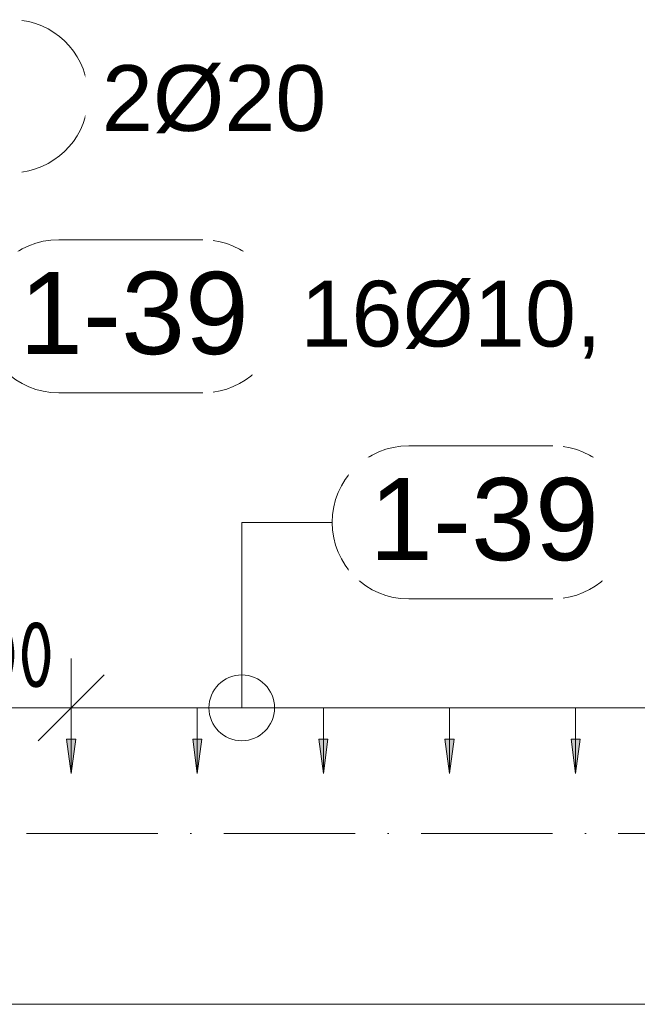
# Model space of a CAD drawing. Header units: millimetres. Extents: x 4307 to 42792, y 1610 to 10025.
# Tile 127 of 256: x 20751 to 21221, y 5870 to 6619. Entities that reach past the tile are written whole.
import ezdxf

# ---------------------------------------------------------------- set-up
doc = ezdxf.new("R2010")
doc.units = ezdxf.units.MM
doc.linetypes.add('Čerchovaná', pattern=[150, 100, -25, 0, -25])
for name, color, linetype, lineweight in [('A-ANNO-DIMS', 211, 'Continuous', 5), ('A-ANNO-DIMS-25', 211, 'Continuous', 5), ('A-FLOR-LEVL', 51, 'Continuous', 5), ('S-BEAM', 12, 'Continuous', 9), ('S-RBAR-IDEN', 171, 'Continuous', 5)]:
    doc.layers.add(name, color=color, linetype=linetype, lineweight=lineweight)
doc.styles.add('Arial', font='arial.ttf', dxfattribs={"height": 50})
doc.styles.add('Arial_1', font='arial.ttf', dxfattribs={"height": 62.5})
doc.styles.add('ISOCPEUR_2', font='isocpeur.ttf', dxfattribs={"width": 0.8, "height": 50})
doc.dimstyles.new('Vnitřní', dxfattribs={"dimscale": 304.8, "dimtxt": 49.799059, "dimasz": 0.164042, "dimexe": 0.123031, "dimexo": 0.0625, "dimgap": 0, "dimtad": 1, "dimdec": 0, "dimzin": 0, "dimdsep": 46, "dimtxsty": 'ISOCPEUR_2', "dimblk1": 'OBLIQUE', "dimblk2": 'OBLIQUE', "dimsah": 1, "dimcen": 0.09, "dimdle": 0.123031, "dimazin": 0, "dimtfac": 1, "dimtdec": 4, "dimtix": 1, "dimtmove": 0, "dimatfit": 3, "dimfxl": 0.123031, "dimfxlon": 1, "dimtvp": 1, "dimtolj": 1, "dimtzin": 0, "dimarcsym": 2})
doc.dimstyles.new('Výztuž_kusy__řezy__2', dxfattribs={"dimscale": 304.8, "dimtxt": 0.18, "dimasz": 0, "dimexe": 0, "dimexo": 0.0625, "dimgap": 0.082021, "dimtad": 1, "dimdec": 0, "dimzin": 0, "dimdsep": 46, "dimtxsty": 'Arial_1', "dimblk1": 'NONE', "dimblk2": 'NONE', "dimsah": 1, "dimcen": 0.09, "dimazin": 0, "dimtfac": 1, "dimtdec": 4, "dimtix": 1, "dimtmove": 0, "dimatfit": 3, "dimfxl": 0.164042, "dimfxlon": 1, "dimtvp": 1, "dimtfill": 1, "dimtolj": 1, "dimtzin": 0, "dimarcsym": 2})

# ---------------------------------------------------------------- blocks, each defined once
blk = doc.blocks.new('Popisek výztuže__BEZ NATOČENÍ_ - _Typ_ množství_PRAVÝ _řezy_-573725-V1')
at = {"layer": 'S-RBAR-IDEN'}
for p, q in [((5911.19, 9413.62), (5801.5, 9413.62)), ((5801.5, 9297.19), (5911.19, 9297.19))]:
    blk.add_line(p, q, dxfattribs=at)
for centre, start, end in [((5801.5, 9355.4), 90, 270), ((5911.19, 9355.4), 277.64339, 82.35661)]:
    blk.add_arc(centre, 58.22, start, end, dxfattribs=at)
blk = doc.blocks.new('DIMBLOCK386-V1')
at = {"layer": 'A-ANNO-DIMS-25'}
for points in [[(21173.81, 6045.48), (21177.27, 6071.76), (21170.35, 6071.76)], [(21269.77, 6045.48), (21273.23, 6071.76), (21266.31, 6071.76)]]:
    blk.add_hatch(color=256, dxfattribs=at).paths.add_polyline_path(points)
for p, q in [((21269.77, 6095.48), (21173.81, 6095.48)), ((21173.81, 6095.48), (21173.81, 6095.48)), ((21173.81, 6095.48), (21173.81, 6045.48)), ((21269.77, 6095.48), (21269.77, 6095.48)), ((21269.77, 6095.48), (21269.77, 6045.48)), ((21177.27, 6071.76), (21170.35, 6071.76)), ((21170.35, 6071.76), (21173.81, 6045.48)), ((21173.81, 6045.48), (21177.27, 6071.76)), ((21273.23, 6071.76), (21266.31, 6071.76)), ((21266.31, 6071.76), (21269.77, 6045.48)), ((21269.77, 6045.48), (21273.23, 6071.76))]:
    blk.add_line(p, q, dxfattribs=at)
blk = doc.blocks.new('_None')
blk = doc.blocks.new('DIMBLOCK387-V1')
at = {"layer": 'A-ANNO-DIMS-25'}
for points in [[(21077.86, 6045.48), (21081.32, 6071.76), (21074.4, 6071.76)], [(21173.81, 6045.48), (21177.27, 6071.76), (21170.35, 6071.76)]]:
    blk.add_hatch(color=256, dxfattribs=at).paths.add_polyline_path(points)
for p, q in [((21173.81, 6095.48), (21077.86, 6095.48)), ((21077.86, 6095.48), (21077.86, 6095.48)), ((21077.86, 6095.48), (21077.86, 6045.48)), ((21173.81, 6095.48), (21173.81, 6095.48)), ((21173.81, 6095.48), (21173.81, 6045.48)), ((21081.32, 6071.76), (21074.4, 6071.76)), ((21074.4, 6071.76), (21077.86, 6045.48)), ((21077.86, 6045.48), (21081.32, 6071.76)), ((21177.27, 6071.76), (21170.35, 6071.76)), ((21170.35, 6071.76), (21173.81, 6045.48)), ((21173.81, 6045.48), (21177.27, 6071.76))]:
    blk.add_line(p, q, dxfattribs=at)
blk = doc.blocks.new('DIMBLOCK388-V1')
at = {"layer": 'A-ANNO-DIMS-25'}
for points in [[(20981.91, 6045.48), (20985.37, 6071.76), (20978.45, 6071.76)], [(21077.86, 6045.48), (21081.32, 6071.76), (21074.4, 6071.76)]]:
    blk.add_hatch(color=256, dxfattribs=at).paths.add_polyline_path(points)
for p, q in [((21077.86, 6095.48), (20981.91, 6095.48)), ((20981.91, 6095.48), (20981.91, 6095.48)), ((20981.91, 6095.48), (20981.91, 6045.48)), ((21077.86, 6095.48), (21077.86, 6095.48)), ((21077.86, 6095.48), (21077.86, 6045.48)), ((20985.37, 6071.76), (20978.45, 6071.76)), ((20978.45, 6071.76), (20981.91, 6045.48)), ((20981.91, 6045.48), (20985.37, 6071.76)), ((21081.32, 6071.76), (21074.4, 6071.76)), ((21074.4, 6071.76), (21077.86, 6045.48)), ((21077.86, 6045.48), (21081.32, 6071.76))]:
    blk.add_line(p, q, dxfattribs=at)
blk = doc.blocks.new('DIMBLOCK389-V1')
at = {"layer": 'A-ANNO-DIMS-25'}
for points in [[(20885.95, 6045.48), (20889.41, 6071.76), (20882.49, 6071.76)], [(20981.91, 6045.48), (20985.37, 6071.76), (20978.45, 6071.76)]]:
    blk.add_hatch(color=256, dxfattribs=at).paths.add_polyline_path(points)
for p, q in [((20981.91, 6095.48), (20885.95, 6095.48)), ((20885.95, 6095.48), (20885.95, 6095.48)), ((20885.95, 6095.48), (20885.95, 6045.48)), ((20981.91, 6095.48), (20981.91, 6095.48)), ((20981.91, 6095.48), (20981.91, 6045.48)), ((20889.41, 6071.76), (20882.49, 6071.76)), ((20882.49, 6071.76), (20885.95, 6045.48)), ((20885.95, 6045.48), (20889.41, 6071.76)), ((20985.37, 6071.76), (20978.45, 6071.76)), ((20978.45, 6071.76), (20981.91, 6045.48)), ((20981.91, 6045.48), (20985.37, 6071.76))]:
    blk.add_line(p, q, dxfattribs=at)
blk = doc.blocks.new('DIMBLOCK390-V1')
at = {"layer": 'A-ANNO-DIMS-25'}
for points in [[(20790, 6045.48), (20793.46, 6071.76), (20786.54, 6071.76)], [(20885.95, 6045.48), (20889.41, 6071.76), (20882.49, 6071.76)]]:
    blk.add_hatch(color=256, dxfattribs=at).paths.add_polyline_path(points)
for p, q in [((20885.95, 6095.48), (20790, 6095.48)), ((20790, 6095.48), (20790, 6095.48)), ((20790, 6095.48), (20790, 6045.48)), ((20885.95, 6095.48), (20885.95, 6095.48)), ((20885.95, 6095.48), (20885.95, 6045.48)), ((20793.46, 6071.76), (20786.54, 6071.76)), ((20786.54, 6071.76), (20790, 6045.48)), ((20790, 6045.48), (20793.46, 6071.76)), ((20889.41, 6071.76), (20882.49, 6071.76)), ((20882.49, 6071.76), (20885.95, 6045.48)), ((20885.95, 6045.48), (20889.41, 6071.76))]:
    blk.add_line(p, q, dxfattribs=at)
blk = doc.blocks.new('DIMBLOCK391-V1')
at = {"layer": 'A-ANNO-DIMS-25'}
for points in [[(20790, 6045.48), (20793.46, 6071.76), (20786.54, 6071.76)], [(20885.95, 6045.48), (20889.41, 6071.76), (20882.49, 6071.76)], [(20981.91, 6045.48), (20985.37, 6071.76), (20978.45, 6071.76)], [(21077.86, 6045.48), (21081.32, 6071.76), (21074.4, 6071.76)], [(21173.81, 6045.48), (21177.27, 6071.76), (21170.35, 6071.76)], [(21269.77, 6045.48), (21273.23, 6071.76), (21266.31, 6071.76)], [(21365.72, 6045.48), (21369.18, 6071.76), (21362.26, 6071.76)], [(21461.67, 6045.48), (21465.13, 6071.76), (21458.21, 6071.76)], [(21557.63, 6045.48), (21561.09, 6071.76), (21554.16, 6071.76)], [(21653.58, 6045.48), (21657.04, 6071.76), (21650.12, 6071.76)]]:
    blk.add_hatch(color=256, dxfattribs=at).paths.add_polyline_path(points)
for p, q in [((21653.58, 6095.48), (20790, 6095.48)), ((20885.95, 6095.48), (20790, 6095.48)), ((20790, 6095.48), (20790, 6095.48)), ((20790, 6095.48), (20790, 6045.48)), ((20981.91, 6095.48), (20885.95, 6095.48)), ((20885.95, 6095.48), (20885.95, 6095.48)), ((20885.95, 6095.48), (20885.95, 6045.48)), ((21077.86, 6095.48), (20981.91, 6095.48)), ((20981.91, 6095.48), (20981.91, 6095.48)), ((20981.91, 6095.48), (20981.91, 6045.48)), ((21173.81, 6095.48), (21077.86, 6095.48)), ((21077.86, 6095.48), (21077.86, 6095.48)), ((21077.86, 6095.48), (21077.86, 6045.48)), ((21269.77, 6095.48), (21173.81, 6095.48)), ((21173.81, 6095.48), (21173.81, 6095.48)), ((21173.81, 6095.48), (21173.81, 6045.48)), ((21365.72, 6095.48), (21269.77, 6095.48)), ((21269.77, 6095.48), (21269.77, 6095.48)), ((21269.77, 6095.48), (21269.77, 6045.48)), ((21461.67, 6095.48), (21365.72, 6095.48)), ((21365.72, 6095.48), (21365.72, 6095.48)), ((21365.72, 6095.48), (21365.72, 6045.48)), ((21557.63, 6095.48), (21461.67, 6095.48)), ((21461.67, 6095.48), (21461.67, 6095.48)), ((21461.67, 6095.48), (21461.67, 6045.48)), ((21653.58, 6095.48), (21557.63, 6095.48)), ((21557.63, 6095.48), (21557.63, 6095.48)), ((21557.63, 6095.48), (21557.63, 6045.48)), ((21653.58, 6095.48), (21653.58, 6095.48)), ((21653.58, 6095.48), (21653.58, 6045.48)), ((20793.46, 6071.76), (20786.54, 6071.76)), ((20786.54, 6071.76), (20790, 6045.48)), ((20790, 6045.48), (20793.46, 6071.76)), ((20889.41, 6071.76), (20882.49, 6071.76)), ((20882.49, 6071.76), (20885.95, 6045.48)), ((20885.95, 6045.48), (20889.41, 6071.76)), ((20985.37, 6071.76), (20978.45, 6071.76)), ((20978.45, 6071.76), (20981.91, 6045.48)), ((20981.91, 6045.48), (20985.37, 6071.76)), ((21081.32, 6071.76), (21074.4, 6071.76)), ((21074.4, 6071.76), (21077.86, 6045.48)), ((21077.86, 6045.48), (21081.32, 6071.76)), ((21177.27, 6071.76), (21170.35, 6071.76)), ((21170.35, 6071.76), (21173.81, 6045.48)), ((21173.81, 6045.48), (21177.27, 6071.76)), ((21273.23, 6071.76), (21266.31, 6071.76)), ((21266.31, 6071.76), (21269.77, 6045.48)), ((21269.77, 6045.48), (21273.23, 6071.76)), ((21369.18, 6071.76), (21362.26, 6071.76)), ((21362.26, 6071.76), (21365.72, 6045.48)), ((21365.72, 6045.48), (21369.18, 6071.76)), ((21465.13, 6071.76), (21458.21, 6071.76)), ((21458.21, 6071.76), (21461.67, 6045.48)), ((21461.67, 6045.48), (21465.13, 6071.76)), ((21561.09, 6071.76), (21554.16, 6071.76)), ((21554.16, 6071.76), (21557.63, 6045.48)), ((21557.63, 6045.48), (21561.09, 6071.76)), ((21657.04, 6071.76), (21650.12, 6071.76)), ((21650.12, 6071.76), (21653.58, 6045.48)), ((21653.58, 6045.48), (21657.04, 6071.76))]:
    blk.add_line(p, q, dxfattribs=at)
blk = doc.blocks.new('DIMBLOCK433-V1')
at = {"layer": 'A-ANNO-DIMS-25'}
for p, q in [((20690, 6095.48), (20690, 6132.98)), ((20790, 6095.48), (20790, 6132.98)), ((20690, 6095.48), (20715, 6120.48)), ((20790, 6095.48), (20815, 6120.48)), ((20652.5, 6095.48), (20827.5, 6095.48)), ((20690, 6095.48), (20665, 6070.48)), ((20690, 6095.48), (20690, 6057.98)), ((20790, 6095.48), (20765, 6070.48)), ((20790, 6095.48), (20790, 6057.98))]:
    blk.add_line(p, q, dxfattribs=at)
at = {"layer": 'A-ANNO-DIMS-25', "color": 0, "insert": (20702.17, 6160.8), "char_height": 50, "width": 90.7875, "attachment_point": 1, "line_spacing_factor": 1.149209, "style": 'ISOCPEUR_2'}
blk.add_mtext('100', dxfattribs=at)
blk = doc.blocks.new('_Oblique')
at = {"color": 0, "linetype": 'ByBlock', "lineweight": -2}
blk.add_line((-0.5, -0.5), (0.5, 0.5), dxfattribs=at)
blk = doc.blocks.new('Popisek výztuže - _Typ_ množství_PRAVÝ-500031-V1')
at = {"layer": 'S-RBAR-IDEN'}
for p, q in [((6694.54, 8583.84), (6584.84, 8583.84)), ((6584.84, 8467.41), (6694.54, 8467.41))]:
    blk.add_line(p, q, dxfattribs=at)
for centre, start, end in [((6584.84, 8525.62), 90, 270), ((6694.54, 8525.62), 277.64339, 82.35661)]:
    blk.add_arc(centre, 58.22, start, end, dxfattribs=at)

msp = doc.modelspace()

# ---------------------------------------------------------------- linework, layer by layer
at = {"layer": 'A-FLOR-LEVL', "linetype": 'Čerchovaná'}
msp.add_line((4395.14, 6000), (25778.88, 6000), dxfattribs=at)
at = {"layer": 'S-BEAM'}
for q in [(24230, 5870), (24130, 5870)]:
    msp.add_line((20490, 5870), q, dxfattribs=at)
at = {"layer": 'S-RBAR-IDEN'}
for p, q in [((20919.79, 6236.54), (20988.61, 6236.54)), ((20919.79, 6095.48), (20919.79, 6236.54))]:
    msp.add_line(p, q, dxfattribs=at)
msp.add_circle((20919.79, 6095.48), 25, dxfattribs=at)

# ---------------------------------------------------------------- block references
for name, p in [('Popisek výztuže - _Typ_ množství_PRAVÝ-500031-V1', (14050.1, -1965.02)), ('Popisek výztuže__BEZ NATOČENÍ_ - _Typ_ množství_PRAVÝ _řezy_-573725-V1', (14979.04, -2962.14)), ('Popisek výztuže__BEZ NATOČENÍ_ - _Typ_ množství_PRAVÝ _řezy_-573725-V1', (15245.33, -3118.87))]:
    msp.add_blockref(name, p, dxfattribs=at)

# ---------------------------------------------------------------- texts
at = {"layer": 'S-RBAR-IDEN', "char_height": 50, "attachment_point": 1, "style": 'Arial', "bg_fill": 3, "box_fill_scale": 1.25, "bg_fill_color": 256, "bg_fill_true_color": 13158600, "bg_fill_transparency": 0}
for s, insert, width in [('2Ø20', (20813.36, 6584.23), 210.443), ('16Ø10, ', (20964.44, 6420.26), 306.6455)]:
    msp.add_mtext(s, dxfattribs=dict(at, insert=insert, width=width))

# ---------------------------------------------------------------- dimensions: what is measured, and where the dimension line sits
at = {"layer": 'A-ANNO-DIMS'}
dim = msp.add_linear_dim(base=(20790, 6095.48), p1=(20690, 6057.98), p2=(20790, 6057.98), dimstyle='Vnitřní', override={"dimpost": '<>', "dimfxl": 100}, dxfattribs=at)
dim.commit()
dim.dimension.update_dxf_attribs({"geometry": 'DIMBLOCK433-V1', "text_midpoint": (20740, 6120.48)})
for base, p1, p2, text, override, picture, middle in [((20790, 6095.48), (21653.58, 6045.48), (20790, 6045.48), '96 864', {"dimpost": '<>', "dimblk1": 'None', "dimblk2": 'None', "dimsah": 1, "dimfxl": 863.579293}, 'DIMBLOCK391-V1', (21221.79, 6152.39)), ((20790, 6095.48), (20885.95, 6045.48), (20790, 6045.48), ' ', {"dimpost": '<>', "dimfxl": 95.953255}, 'DIMBLOCK390-V1', (20837.98, 6095.48)), ((20885.95, 6095.48), (20981.91, 6045.48), (20885.95, 6045.48), ' ', {"dimpost": '<>', "dimfxl": 95.953255}, 'DIMBLOCK389-V1', (20933.93, 6095.48)), ((20981.91, 6095.48), (21077.86, 6045.48), (20981.91, 6045.48), ' ', {"dimpost": '<>', "dimfxl": 95.953255}, 'DIMBLOCK388-V1', (21029.88, 6095.48)), ((21077.86, 6095.48), (21173.81, 6045.48), (21077.86, 6045.48), ' ', {"dimpost": '<>', "dimfxl": 95.953255}, 'DIMBLOCK387-V1', (21125.84, 6095.48)), ((21173.81, 6095.48), (21269.77, 6045.48), (21173.81, 6045.48), ' ', {"dimpost": '<>', "dimfxl": 95.953255}, 'DIMBLOCK386-V1', (21221.79, 6095.48))]:
    dim = msp.add_linear_dim(base=base, p1=p1, p2=p2, text=text, dimstyle='Výztuž_kusy__řezy__2', override=override, dxfattribs=at)
    dim.commit()
    dim.dimension.update_dxf_attribs({"geometry": picture, "text_midpoint": middle})

# ---------------------------------------------------------------- next in the draw order: texts
at = {"layer": 'S-RBAR-IDEN', "char_height": 62.5, "width": 210.443, "attachment_point": 1, "style": 'Arial_1', "bg_fill": 3, "box_fill_scale": 1.25, "bg_fill_color": 256, "bg_fill_true_color": 13158600, "bg_fill_transparency": 0}
for insert in [(20750.45, 6427.01), (21016.74, 6270.28)]:
    msp.add_mtext('1-39', dxfattribs=dict(at, insert=insert))

doc.saveas('drawing.dxf')
